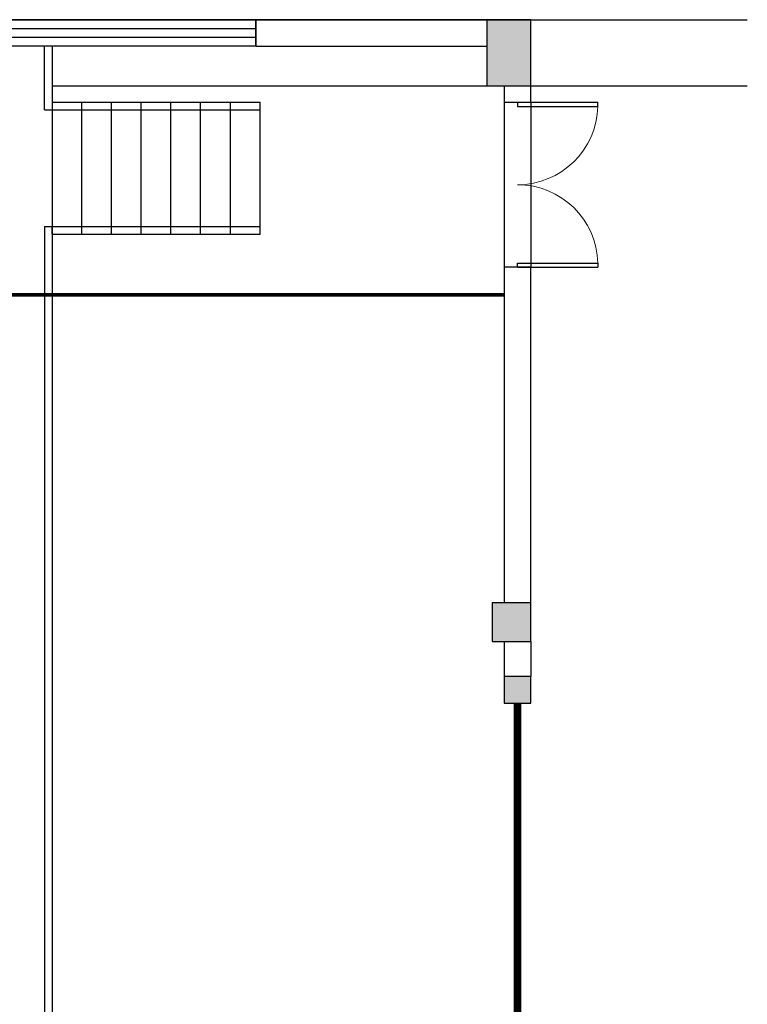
# Model space of a CAD drawing. Header units: millimetres. Extents: x 1371 to 38096, y 232 to 174236.
# Tile 12 of 84: x 18501 to 18508, y 86868 to 86877. Entities that reach past the tile are written whole.
import ezdxf

# ---------------------------------------------------------------- set-up
doc = ezdxf.new("R2010")
doc.units = ezdxf.units.MM
doc.header["$LTSCALE"] = 10
doc.linetypes.add('DASH', pattern=[0.35, 0.25, -0.1])
doc.layers.add('0提标-单体内线', color=31, linetype='Continuous')
doc.layers.add('LOCKUP', color=7, linetype='Continuous')

# ---------------------------------------------------------------- blocks, each defined once
blk = doc.blocks.new('*U326')
at = {"layer": '0提标-单体内线'}
for points in [[(18505.5723, 86876.5697), (18505.9723, 86876.5697), (18505.9723, 86877.1697), (18505.5723, 86877.1697)], [(18505.6223, 86871.5197), (18505.9723, 86871.5197), (18505.9723, 86871.8697), (18505.6223, 86871.8697)], [(18505.7323, 86870.959), (18505.9723, 86870.959), (18505.9723, 86871.199), (18505.7323, 86871.199)]]:
    blk.add_hatch(color=256, dxfattribs=at).paths.add_polyline_path(points)
blk = doc.blocks.new('$TCHSYS$WIN2D')
for p, q in [((-0.5, 0.5), (0.5, 0.5)), ((-0.5, 0.5), (-0.5, -0.5)), ((0.5, 0.5), (0.5, -0.5)), ((0.5, 0.1667), (-0.5, 0.1667)), ((0.5, -0.1667), (-0.5, -0.1667)), ((-0.5, -0.5), (0.5, -0.5))]:
    blk.add_line(p, q)
blk = doc.blocks.new('$DorLib2D$00000002')
for p, q in [((-0.5, 0), (-0.5, 0.4875)), ((-0.475, 0.4875), (-0.5, 0.4875)), ((-0.475, 0), (-0.475, 0.4875)), ((0.475, 0), (0.475, 0.4875)), ((0.475, 0.4875), (0.5, 0.4875)), ((0.5, 0), (0.5, 0.4875)), ((-0.5, 0), (-0.475, 0)), ((0.5, 0), (0.475, 0))]:
    blk.add_line(p, q)
at = {"lineweight": 13}
for centre, start, end in [((-0.4875, 0), 0, 88.53072), ((0.4875, 0), 91.46928, 180)]:
    blk.add_arc(centre, 0.4875, start, end, dxfattribs=at)
blk = doc.blocks.new('$DorLib2D$00000213')
at = {"color": 0, "linetype": 'DASH', "const_width": 0.02}
blk.add_lwpolyline([(0.5, 0), (-0.5, 0)], dxfattribs=at)
blk = doc.blocks.new('*U324')
at = {"layer": '0提标-单体内线', "ltscale": 0.3}
for p, q in [((18501.1223, 86877.1697), (18507.941, 86877.1697)), ((18503.4723, 86877.1697), (18503.4723, 86876.9297)), ((18505.5723, 86877.1697), (18503.4723, 86877.1697)), ((18505.5723, 86877.1697), (18505.5723, 86876.5697)), ((18505.9723, 86877.1697), (18505.5723, 86877.1697)), ((18505.9723, 86876.5697), (18505.9723, 86877.1697)), ((18505.9723, 86877.1697), (18507.941, 86877.1697)), ((18501.5523, 86876.3497), (18501.5523, 86876.9297)), ((18501.6223, 86876.9297), (18501.6223, 86861.4097)), ((18503.4723, 86876.9297), (18505.5723, 86876.9297)), ((18501.6223, 86876.5697), (18507.941, 86876.5697)), ((18501.6223, 86876.5697), (18501.6223, 86876.4197)), ((18505.5723, 86876.5697), (18505.9723, 86876.5697)), ((18505.7323, 86876.5697), (18505.7323, 86876.4197)), ((18505.9723, 86876.4197), (18505.9723, 86876.5697)), ((18501.5523, 86876.3497), (18503.5123, 86876.3497)), ((18501.6223, 86876.4197), (18503.5123, 86876.4197)), ((18501.8923, 86875.2197), (18501.8923, 86876.4197)), ((18502.1623, 86875.2197), (18502.1623, 86876.4197)), ((18502.4323, 86875.2197), (18502.4323, 86876.4197)), ((18502.7023, 86875.2197), (18502.7023, 86876.4197)), ((18502.9723, 86875.2197), (18502.9723, 86876.4197)), ((18503.2423, 86875.2197), (18503.2423, 86876.4197)), ((18503.5123, 86875.2197), (18503.5123, 86876.4197)), ((18505.7323, 86876.4197), (18505.7323, 86874.9197)), ((18505.7323, 86876.4197), (18505.9723, 86876.4197)), ((18505.9723, 86876.4197), (18505.9723, 86874.9197)), ((18501.5523, 86875.2897), (18503.5123, 86875.2897)), ((18501.5523, 86875.2897), (18501.5523, 86861.4097)), ((18501.6223, 86875.2197), (18501.6223, 86875.2897)), ((18501.6223, 86875.2197), (18503.5123, 86875.2197)), ((18505.7323, 86874.9197), (18505.7323, 86871.8697)), ((18505.9723, 86874.9197), (18505.7323, 86874.9197)), ((18505.9723, 86871.8697), (18505.9723, 86874.9197)), ((18505.6223, 86871.8697), (18505.6223, 86871.5197)), ((18505.9723, 86871.8697), (18505.6223, 86871.8697)), ((18505.9723, 86871.5197), (18505.9723, 86871.8697)), ((18505.6223, 86871.5197), (18505.9723, 86871.5197)), ((18505.7323, 86871.5197), (18505.7323, 86871.199)), ((18505.9723, 86871.5197), (18505.9723, 86871.199)), ((18505.7323, 86871.199), (18505.7323, 86870.959)), ((18505.9723, 86871.199), (18505.7323, 86871.199)), ((18505.9723, 86870.959), (18505.9723, 86871.199)), ((18505.7323, 86870.959), (18505.9723, 86870.959))]:
    blk.add_line(p, q, dxfattribs=at)
at = {"layer": '0提标-单体内线'}
blk.add_lwpolyline([(18501.5223, 86875.8197, 0, 0, 0), (18503.1123, 86875.8197, 0.08, 0, 0), (18503.4123, 86875.8197, 0, 0, 0)], format="xyseb", dxfattribs=at)
at = {"layer": '0提标-单体内线', "const_width": 0.035}
blk.add_lwpolyline([(18505.7323, 86874.6697), (18453.1123, 86874.6697)], dxfattribs=at)
at = {"layer": '0提标-单体内线', "ltscale": 0.3}
for name, p, xscale, yscale, zscale, rotation in [('$TCHSYS$WIN2D', (18502.2723, 86877.0497), 2.4, 0.24, -2.4, 180), ('$DorLib2D$00000002', (18505.8523, 86875.6697), -1.5, 1.5, -1.5, 270), ('$DorLib2D$00000213', (18505.8523, 86869.159), -3.6, 3.6, 3.6, 90)]:
    blk.add_blockref(name, p, dxfattribs=dict(at, xscale=xscale, yscale=yscale, zscale=zscale, rotation=rotation))
blk = doc.blocks.new('*U327')
at = {"layer": 'LOCKUP', "ltscale": 0.3}
for name in ['*U324', '*U326']:
    blk.add_blockref(name, (0, 0), dxfattribs=at)

msp = doc.modelspace()

# ---------------------------------------------------------------- block references
at = {"layer": 'LOCKUP', "ltscale": 0.3}
msp.add_blockref('*U327', (0, 0), dxfattribs=at)

doc.saveas('drawing.dxf')
